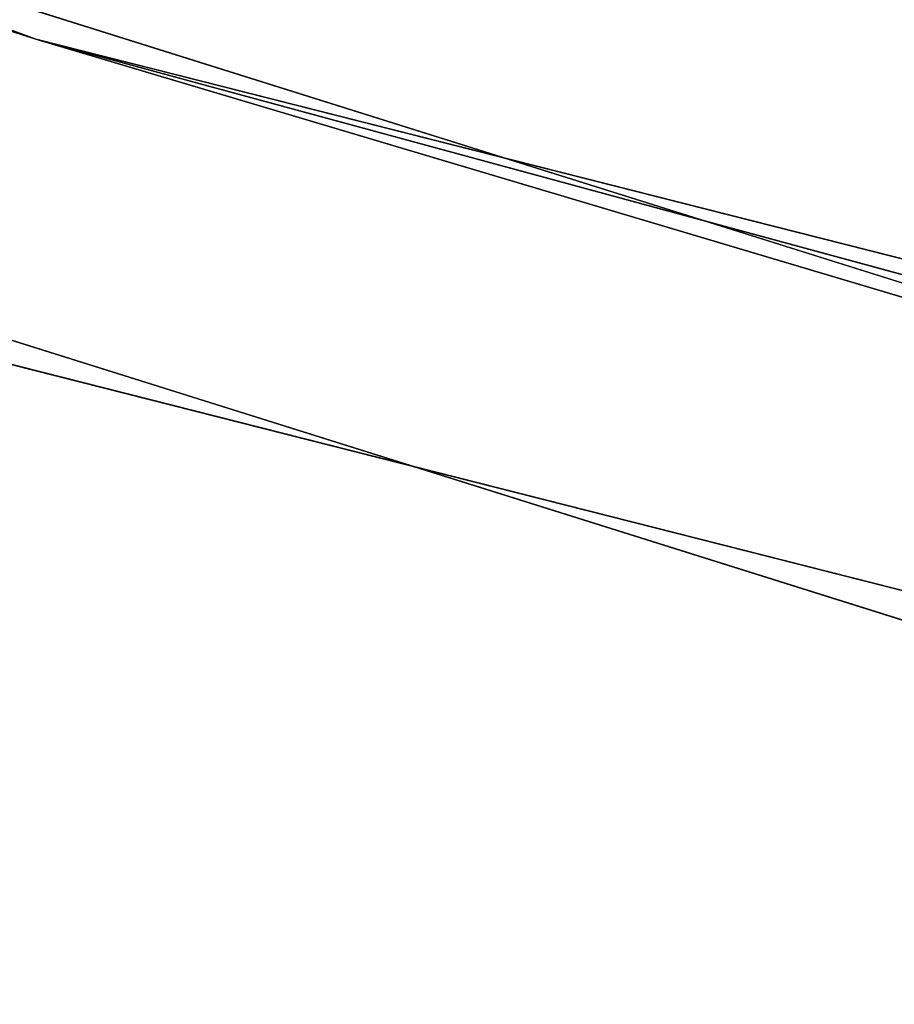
# Model space of a CAD drawing. Extents: x -950 to 950, y -950 to 950.
# Tile 89 of 256: x -270.45 to -262.3, y -886.28 to -877.1. Entities that reach past the tile are written whole.
import ezdxf

# ---------------------------------------------------------------- set-up
doc = ezdxf.new("R2010")
doc.units = 0
doc.layers.get('0').update_dxf_attribs({"color": 13, "linetype": 'CONTINUOUS'})

# ---------------------------------------------------------------- blocks, each defined once
blk = doc.blocks.new('OBJ_000001')
for p, q in [((-254.8661293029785, -885.0121620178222, 6.999972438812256), (-297.5355693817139, -871.5991241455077, 6.999972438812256)), ((-297.5355693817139, -871.5991241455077, 30.16272406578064), (-254.8661293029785, -885.0121620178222, 30.16272406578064))]:
    blk.add_line(p, q)
at = {"color": 8}
mesh = blk.add_polyface(dxfattribs=at)
corners = [(-297.5355693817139, -871.5991241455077, 30.16272406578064), (-254.8661293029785, -885.0121620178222, 6.999972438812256), (-297.5355693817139, -871.5991241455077, 6.999972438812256), (-254.8661293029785, -885.0121620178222, 30.16272406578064)]
mesh.append_faces([[corners[k] for k in face] for face in [(0, 1, 2), (1, 0, 3)]], dxfattribs={"vtx0": -1, "color": 8})
blk = doc.blocks.new('OBJ_000002')
for p, q in [((-270.2974548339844, -877.2838546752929, 15.79006241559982), (-351.1643938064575, -848.1775886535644, 15.79006241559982)), ((-351.1643938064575, -848.1775886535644), (-270.2974548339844, -877.2838546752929)), ((-270.2974548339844, -877.2838546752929, 2.999988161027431), (-351.1643938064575, -848.1775886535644, 2.999988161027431)), ((-270.2974548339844, -877.2838546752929, 38.99984211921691), (-351.1643938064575, -848.1775886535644, 38.99984211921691)), ((-296.5663940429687, -868.7600532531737), (-270.2974548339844, -877.2838546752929, 15.79006241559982)), ((-296.5663940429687, -868.7600532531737), (-254.0359474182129, -882.1293922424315)), ((-254.0359474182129, -882.1293922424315), (-270.2974548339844, -877.2838546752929, 15.79006241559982)), ((-210.8938859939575, -893.4321907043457), (-270.2974548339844, -877.2838546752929, 15.79006241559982)), ((-180.3018579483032, -900.1131782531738, 15.79006241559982), (-270.2974548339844, -877.2838546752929, 15.79006241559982)), ((-270.2974548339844, -877.2838546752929), (-180.3018579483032, -900.1131782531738)), ((-270.2974548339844, -877.2838546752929, 2.999988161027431), (-270.2974548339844, -877.2838546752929)), ((-180.3018579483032, -900.1131782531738, 2.999988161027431), (-270.2974548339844, -877.2838546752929, 2.999988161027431)), ((-270.2974548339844, -877.2838546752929, 15.79006241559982), (-270.2974548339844, -877.2838546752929, 38.99984211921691)), ((-180.3018579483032, -900.1131782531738, 38.99984211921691), (-270.2974548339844, -877.2838546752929, 38.99984211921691)), ((-271.1808069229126, -880.1508308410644), (-180.8910903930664, -903.0547622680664)), ((-271.1808069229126, -880.1508308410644, 38.99984211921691), (-180.8910903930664, -903.0547622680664, 38.99984211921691)), ((-180.8910903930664, -903.0547622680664, 2.999988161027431), (-271.1808069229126, -880.1508308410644, 2.999988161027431))]:
    blk.add_line(p, q)
at = {"color": 2}
mesh = blk.add_polyface(dxfattribs=at)
corners = [(-351.1643938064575, -848.1775886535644, 15.79006241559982), (-296.5663940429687, -868.7600532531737), (-270.2974548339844, -877.2838546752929, 15.79006241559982)]
mesh.append_faces([[corners[k] for k in face] for face in [(0, 1, 2)]], dxfattribs={"color": 2})
mesh = blk.add_polyface(dxfattribs=at)
corners = [(-270.2974548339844, -877.2838546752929, 2.999988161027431), (-351.1643938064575, -848.1775886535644), (-270.2974548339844, -877.2838546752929), (-351.1643938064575, -848.1775886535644, 2.999988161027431)]
mesh.append_faces([[corners[k] for k in face] for face in [(0, 1, 2), (1, 0, 3)]], dxfattribs={"vtx0": -1, "color": 2})
mesh = blk.add_polyface(dxfattribs=at)
corners = [(-270.2974548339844, -877.2838546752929, 38.99984211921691), (-351.1643938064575, -848.1775886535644, 15.79006241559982), (-270.2974548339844, -877.2838546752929, 15.79006241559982), (-351.1643938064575, -848.1775886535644, 38.99984211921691)]
mesh.append_faces([[corners[k] for k in face] for face in [(0, 1, 2), (1, 0, 3)]], dxfattribs={"vtx0": -1, "color": 2})
mesh = blk.add_polyface(dxfattribs=at)
corners = [(-270.2974548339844, -877.2838546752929, 15.79006241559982), (-296.5663940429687, -868.7600532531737), (-254.0359474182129, -882.1293922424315)]
mesh.append_faces([[corners[k] for k in face] for face in [(0, 1, 2)]], dxfattribs={"color": 2})
mesh = blk.add_polyface(dxfattribs=at)
corners = [(-270.2974548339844, -877.2838546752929, 15.79006241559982), (-254.0359474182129, -882.1293922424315), (-210.8938859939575, -893.4321907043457)]
mesh.append_faces([[corners[k] for k in face] for face in [(0, 1, 2)]], dxfattribs={"color": 2})
mesh = blk.add_polyface(dxfattribs=at)
corners = [(-270.2974548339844, -877.2838546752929, 15.79006241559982), (-210.8938859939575, -893.4321907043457), (-180.3018579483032, -900.1131782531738, 15.79006241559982)]
mesh.append_faces([[corners[k] for k in face] for face in [(0, 1, 2)]], dxfattribs={"color": 2})
mesh = blk.add_polyface(dxfattribs=at)
corners = [(-180.3018579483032, -900.1131782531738, 2.999988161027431), (-270.2974548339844, -877.2838546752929), (-180.3018579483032, -900.1131782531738), (-270.2974548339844, -877.2838546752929, 2.999988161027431)]
mesh.append_faces([[corners[k] for k in face] for face in [(0, 1, 2), (1, 0, 3)]], dxfattribs={"vtx0": -1, "color": 2})
mesh = blk.add_polyface(dxfattribs=at)
corners = [(-180.3018579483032, -900.1131782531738, 38.99984211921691), (-270.2974548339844, -877.2838546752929, 15.79006241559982), (-180.3018579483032, -900.1131782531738, 15.79006241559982), (-270.2974548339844, -877.2838546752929, 38.99984211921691)]
mesh.append_faces([[corners[k] for k in face] for face in [(0, 1, 2), (1, 0, 3)]], dxfattribs={"vtx0": -1, "color": 2})
mesh = blk.add_polyface(dxfattribs=at)
corners = [(-271.1808069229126, -880.1508308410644, 38.99984211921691), (-180.8910903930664, -903.0547622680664, 2.999988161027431), (-271.1808069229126, -880.1508308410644, 2.999988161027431), (-180.8910903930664, -903.0547622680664, 38.99984211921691)]
mesh.append_faces([[corners[k] for k in face] for face in [(0, 1, 2), (1, 0, 3)]], dxfattribs={"vtx0": -1, "color": 2})
blk = doc.blocks.new('SKPC51C')
for name in ['OBJ_000001', 'OBJ_000002']:
    blk.add_blockref(name, (0, 0))

msp = doc.modelspace()

# ---------------------------------------------------------------- block references
msp.add_blockref('SKPC51C', (0, 0))

doc.saveas('drawing.dxf')
